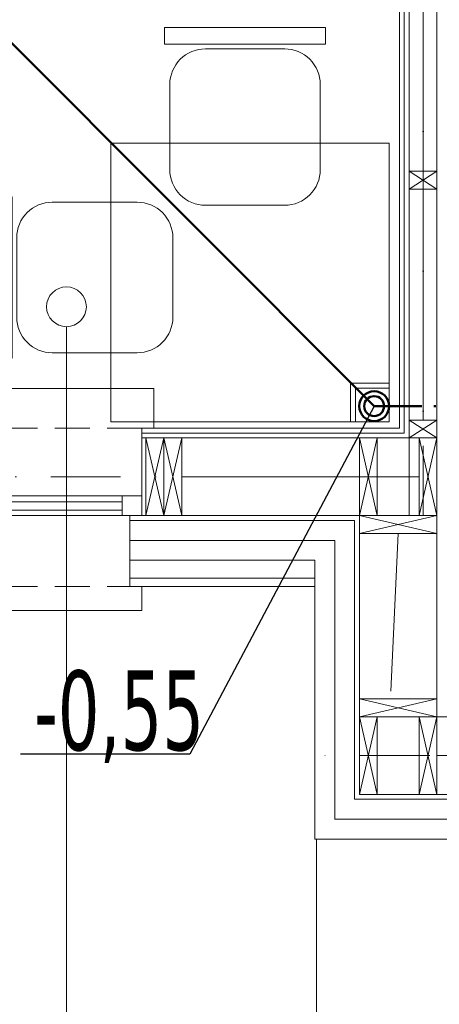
# Model space of a CAD drawing. Header units: inches. Extents: x 57112 to 98566, y -51777 to -16564.
# Tile 62 of 138: x 74210 to 74315, y -20807 to -20560. Entities that reach past the tile are written whole.
import ezdxf

# ---------------------------------------------------------------- set-up
doc = ezdxf.new("R2010")
doc.units = ezdxf.units.IN
doc.header["$MEASUREMENT"] = 0
for name, pattern in [('ACAD_ISO10W100', [18.5, 12, -3, 0.5, -3]), ('DASHDOT', [1, 0.5, -0.25, 0, -0.25]), ('DASHED', [0.75, 0.5, -0.25]), ('HIDDEN', [0.375, 0.25, -0.125])]:
    doc.linetypes.add(name, pattern=pattern)
doc.layers.get('0').update_dxf_attribs({"color": 251, "lineweight": 0})
for name, color, linetype, lineweight in [('# 01 WODA SREDNICE', 184, 'Continuous', 0), ('## 02 KS NAD POSADZKĄ', 3, 'DASHED', 30), ('## 02 KS PION', 3, 'Continuous', 30), ('## 02 KS POD POSADZKĄ', 24, 'Continuous', 50), ('A6a-schody parter', 251, 'Continuous', 18), ('A8-opisy pomieszczeń', 250, 'Continuous', 0), ('p-- ocieplenie-w.zew', 251, 'Continuous', 0), ('p--konst-słupy', 251, 'Continuous', 0), ('p--meble wyp.', 251, 'Continuous', 0), ('p--ocieplenie w.wew.', 251, 'Continuous', 0), ('p--okna', 251, 'Continuous', 0), ('p--osie konstr', 250, 'DASHDOT', 15), ('p--płyta GK', 251, 'Continuous', 0), ('p--ściana szkielet', 251, 'Continuous', 0)]:
    doc.layers.add(name, color=color, linetype=linetype, lineweight=lineweight)
doc.layers.add('# 02 KS RZEDNE', color=26, linetype='Continuous')
doc.styles.add('PZ', font='romand.shx', dxfattribs={"width": 0.7})
doc.linetypes.add('BATTING', pattern='A,0.0001,-0.1,[134,ltypeshp.shx,S=0.1,R=0,X=-0.1,Y=0],-0.2,[134,ltypeshp.shx,S=0.1,R=180,X=0.1,Y=0],-0.1', length=0.4001)
doc.dimstyles.new('PZ', dxfattribs={"dimscale": 0.5, "dimtxt": 2.2, "dimasz": 0, "dimexe": 0, "dimexo": 0, "dimgap": 0.5, "dimtad": 1, "dimdec": 1, "dimlfac": 0.1, "dimzin": 0, "dimdsep": 46, "dimtxsty": 'PZ', "dimcen": 0.09, "dimse1": 1, "dimse2": 1, "dimsd1": 1, "dimsd2": 1, "dimclrd": 8, "dimclre": 8, "dimclrt": 256, "dimadec": 0, "dimazin": 0, "dimtfac": 1, "dimtdec": 1, "dimtofl": 0, "dimtmove": 1, "dimatfit": 3, "dimfxl": 1, "dimtolj": 1, "dimtzin": 0, "dimarcsym": 0})

# ---------------------------------------------------------------- blocks, each defined once
blk = doc.blocks.new('f021')
blk.add_lwpolyline([(-31.75, 70), (31.75, 70), (31.75, 63.39), (-31.75, 63.39)], close=True)
blk.add_lwpolyline([(-29.65, 14.01), (-29.65, 47.55, -0.414214), (-15.64, 61.57), (15.64, 61.57, -0.414214), (29.65, 47.55), (29.65, 14.01, -0.414214), (15.64, 0), (-15.64, 0, -0.414214)], format="xyb", close=True)
blk = doc.blocks.new('okno-110-szalówka')
at = {"linetype": 'Continuous', "ltscale": 35}
for p, q in [((0, 45.75), (110, 45.75)), ((-3, -10), (113, -10))]:
    blk.add_line(p, q, dxfattribs=at)
for p, q in [((0, 45.75), (0, 39.75)), ((110, 39.75), (110, 45.75)), ((3, 39.75), (3, 21.95)), ((107, 21.95), (107, 39.75)), ((5, 21.95), (0, 21.95)), ((0, 21.95), (0, 16.95)), ((0, 21.95), (0, 0)), ((105, 21.95), (5, 21.95)), ((5, 16.95), (5, 21.95)), ((5, 20.61), (105, 20.61)), ((110, 21.95), (105, 21.95)), ((105, 21.95), (105, 16.95)), ((110, 0), (110, 21.95)), ((110, 16.95), (110, 21.95)), ((5, 18.45), (105, 18.45)), ((0, 16.95), (5, 16.95)), ((5, 16.95), (105, 16.95)), ((105, 16.95), (110, 16.95)), ((-3, 0), (-3, -10)), ((0, 0), (-3, 0)), ((110, 0), (113, 0)), ((113, 0), (113, -10))]:
    blk.add_line(p, q)
at = {"linetype": 'HIDDEN', "ltscale": 35}
for p, q in [((0, 39.75), (110, 39.75)), ((0, 0), (110, 0))]:
    blk.add_line(p, q, dxfattribs=at)
blk = doc.blocks.new('ukł.słupów-1K')
for p, q in [((645.1, 152), (652.1, 156.5)), ((645.1, 156.5), (652.1, 152)), ((645.1, 89.5), (652.1, 94)), ((645.1, 94), (652.1, 89.5)), ((583.45, 70), (578.95, 89.5)), ((578.95, 70), (583.45, 89.5)), ((587.95, 70), (583.45, 89.5)), ((583.45, 70), (587.95, 89.5)), ((637.1, 70), (632.6, 89.5)), ((632.6, 70), (637.1, 89.5)), ((652.1, 70), (647.6, 89.5)), ((647.6, 70), (652.1, 89.5)), ((632.6, 70), (652.1, 65.5)), ((632.6, 65.5), (652.1, 70)), ((632.6, 24), (652.1, 19.5)), ((632.6, 19.5), (652.1, 24)), ((637.1, 0), (632.6, 19.5)), ((632.6, 0), (637.1, 19.5)), ((652.1, 0), (647.6, 19.5)), ((647.6, 0), (652.1, 19.5))]:
    blk.add_line(p, q)
for points in [[(645.1, 156.5), (652.1, 156.5), (652.1, 152), (645.1, 152)], [(645.1, 94), (652.1, 94), (652.1, 89.5), (645.1, 89.5)], [(578.95, 70), (578.95, 89.5), (583.45, 89.5), (583.45, 70)], [(583.45, 70), (583.45, 89.5), (587.95, 89.5), (587.95, 70)], [(632.6, 70), (632.6, 89.5), (637.1, 89.5), (637.1, 70)], [(647.6, 70), (647.6, 89.5), (652.1, 89.5), (652.1, 70)], [(632.6, 65.5), (652.1, 65.5), (652.1, 70), (632.6, 70)], [(632.6, 19.5), (652.1, 19.5), (652.1, 24), (632.6, 24)], [(632.6, 0), (632.6, 19.5), (637.1, 19.5), (637.1, 0)], [(647.6, 0), (647.6, 19.5), (652.1, 19.5), (652.1, 0)]]:
    blk.add_lwpolyline(points, close=True)
at = {"ltscale": 35}
blk.add_lwpolyline([(578.95, 89.5), (578.95, 70)], dxfattribs=at)

msp = doc.modelspace()

# ---------------------------------------------------------------- linework, layer by layer
at = {"layer": '# 01 WODA SREDNICE', "linetype": 'Continuous', "elevation": 151.8}
msp.add_lwpolyline([(74302.873, -20651.437), (74293.123, -20651.437), (74293.123, -20661.187)], dxfattribs=at)
msp.add_lwpolyline([(74294.373, -20652.687), (74294.373, -20661.187), (74302.873, -20661.187), (74302.873, -20652.687)], close=True, dxfattribs=at)
at = {"layer": '## 02 KS NAD POSADZKĄ', "color": 6, "linetype": 'ACAD_ISO10W100', "lineweight": 50}
msp.add_line((74299.069, -20657.227, 151.8), (74320.532, -20657.227, 151.8), dxfattribs=at)
at = {"layer": '## 02 KS PION', "color": 3, "lineweight": 50}
for radius in [3.75, 2.5]:
    msp.add_circle((74299.069, -20657.227, 151.8), radius, dxfattribs=at)
at = {"layer": '## 02 KS POD POSADZKĄ', "lineweight": 50}
msp.add_line((74196.816, -20554.974, 151.8), (74299.069, -20657.227, 151.8), dxfattribs=at)
at = {"layer": 'A6a-schody parter', "lineweight": 5}
msp.add_line((74284.546, -20765.933, 151.8), (74284.546, -20881.033, 151.8), dxfattribs=at)
at = {"layer": 'A8-opisy pomieszczeń'}
msp.add_line((74221.738, -20888.709, 151.8), (74221.738, -20637.288, 151.8), dxfattribs=at)
msp.add_circle((74221.738, -20632.288, 151.8), 5, dxfattribs=at)
at = {"layer": 'p-- ocieplenie-w.zew', "linetype": 'BATTING', "ltscale": 3}
for p, q in [((74289.146, -20690.933, 151.8), (74237.696, -20690.933, 151.8)), ((74289.146, -20761.007, 151.8), (74289.146, -20690.933, 151.8)), ((74406.896, -20760.933, 151.8), (74289.146, -20760.933, 151.8))]:
    msp.add_line(p, q, dxfattribs=at)
at = {"layer": 'p--meble wyp.', "linetype": 'Continuous', "lineweight": 5, "elevation": 151.8}
msp.add_lwpolyline([(74302.873, -20661.187), (74232.873, -20661.187), (74232.873, -20591.187), (74302.873, -20591.187)], close=True, dxfattribs=at)
at = {"layer": 'p--ocieplenie w.wew.', "linetype": 'BATTING', "ltscale": 3}
for p, q in [((74311.346, -20598.233, 151.8), (74311.346, -20540.233, 151.8)), ((74311.346, -20660.733, 151.8), (74311.346, -20602.733, 151.8)), ((74250.696, -20674.983, 151.8), (74295.346, -20674.983, 151.8)), ((74310.346, -20674.983, 151.8), (74299.846, -20674.983, 151.8)), ((74305.096, -20689.233, 151.8), (74303.277, -20728.77, 151.8)), ((74299.846, -20744.983, 151.8), (74310.346, -20744.983, 151.8)), ((74314.846, -20744.983, 151.8), (74372.846, -20744.983, 151.8))]:
    msp.add_line(p, q, dxfattribs=at)
at = {"layer": 'p--osie konstr', "linetype": 'DASHDOT', "ltscale": 35}
for p, q in [((74311.346, -20684.733, 151.8), (74311.346, -20470.683, 151.8)), ((74305.476, -20674.983, 151.8), (73872.496, -20674.983, 151.8)), ((74664.046, -20744.983, 151.8), (74284.546, -20744.983, 151.8))]:
    msp.add_line(p, q, dxfattribs=at)
at = {"layer": 'p--płyta GK', "ltscale": 35}
for p, q in [((74305.396, -20662.783, 151.8), (74305.396, -20479.133, 151.8)), ((74306.646, -20664.033, 151.8), (74306.646, -20477.883, 151.8)), ((74305.396, -20662.783, 151.8), (74240.696, -20662.783, 151.8)), ((74306.646, -20664.033, 151.8), (74240.696, -20664.033, 151.8)), ((74284.146, -20700.433, 151.8), (74237.696, -20700.433, 151.8)), ((74284.146, -20702.533, 151.8), (74237.696, -20702.533, 151.8))]:
    msp.add_line(p, q, dxfattribs=at)
at = {"layer": 'p--ściana szkielet', "ltscale": 35}
for p, q in [((74307.846, -20684.733, 151.8), (74307.846, -20464.683, 151.8)), ((74314.846, -20754.733, 151.8), (74314.846, -20464.683, 151.8)), ((74314.846, -20665.233, 151.8), (74240.696, -20665.233, 151.8)), ((74314.846, -20684.733, 151.8), (74237.696, -20684.733, 151.8)), ((74295.346, -20754.733, 151.8), (74295.346, -20684.733, 151.8)), ((74294.146, -20685.933, 151.8), (74237.696, -20685.933, 151.8)), ((74294.146, -20755.933, 151.8), (74294.146, -20685.933, 151.8)), ((74284.146, -20695.933, 151.8), (74237.696, -20695.933, 151.8)), ((74284.146, -20765.933, 151.8), (74284.146, -20695.933, 151.8)), ((74403.896, -20735.233, 151.8), (74295.346, -20735.233, 151.8)), ((74406.896, -20755.933, 151.8), (74294.146, -20755.933, 151.8)), ((74406.896, -20754.733, 151.8), (74295.346, -20754.733, 151.8)), ((74406.896, -20765.933, 151.8), (74284.146, -20765.933, 151.8))]:
    msp.add_line(p, q, dxfattribs=at)
at = {"layer": 'p--ściana szkielet', "ltscale": 35, "elevation": 151.8}
msp.add_lwpolyline([(74240.696, -20662.783), (74240.696, -20684.733), (74237.696, -20684.733), (74237.696, -20702.533)], dxfattribs=at)

# ---------------------------------------------------------------- block references
at = {"layer": 'p--konst-słupy'}
msp.add_blockref('ukł.słupów-1K', (73662.746, -20754.733, 151.8), dxfattribs=at)
at = {"layer": 'p--meble wyp.', "linetype": 'Continuous', "lineweight": 5, "xscale": 0.6375000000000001, "yscale": 0.6375000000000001, "zscale": 0.6375000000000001}
msp.add_blockref('f021', (74266.614, -20606.79, 151.8), dxfattribs=at)
at = {"layer": 'p--meble wyp.', "linetype": 'Continuous', "lineweight": 5, "xscale": -0.6375000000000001, "yscale": 0.6375000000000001, "zscale": 0.6375000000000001, "rotation": 89.99999999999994}
msp.add_blockref('f021', (74248.477, -20624.927, 151.8), dxfattribs=at)
at = {"layer": 'p--okna', "linetype": 'Continuous', "rotation": 180}
msp.add_blockref('okno-110-szalówka', (74240.696, -20662.783, 151.8), dxfattribs=at)

# ---------------------------------------------------------------- texts
at = {"layer": '# 02 KS RZEDNE', "color": 3, "linetype": 'Continuous', "insert": (74256.322, -20735.201, 151.8), "char_height": 20, "width": 279.26563, "attachment_point": 6, "line_spacing_factor": 0.500001, "style": 'PZ'}
msp.add_mtext('\\fTahoma|b0|i0|c238|p32;-0,55', dxfattribs=at)

# ---------------------------------------------------------------- leaders
at = {"layer": '# 02 KS RZEDNE', "color": 3, "linetype": 'Continuous', "has_arrowhead": 0, "annotation_type": 0, "has_hookline": 1, "hookline_direction": 1, "text_width": 42.518}
msp.add_leader([(74299.069, -20657.227, 151.8), (74252.77, -20744.627, 151.8)], dimstyle='PZ', override={"dimgap": 0.1, "dimclrd": 3}, dxfattribs=at)

doc.saveas('drawing.dxf')
